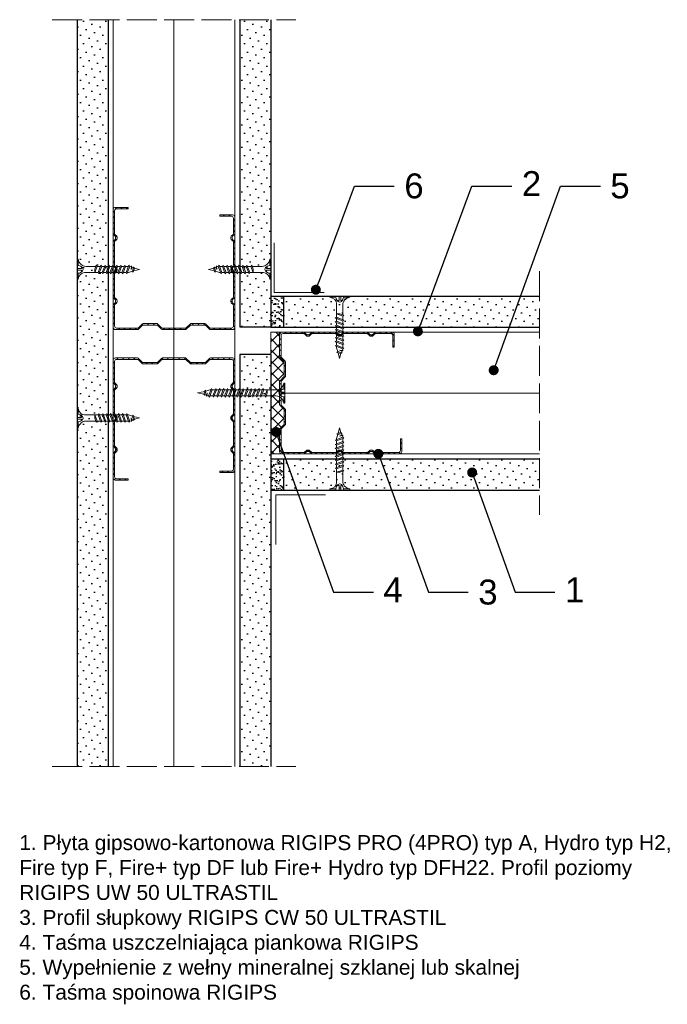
# Model space of a CAD drawing. Header units: millimetres. Extents: x 1655 to 2818, y 1257 to 1691.
# Tile 1 of 3: x 1655 to 1915, y 1296 to 1691. Entities that reach past the tile are written whole.
import ezdxf
from ezdxf import colors
from ezdxf.entities.mleader import LeaderData, LeaderLine
from ezdxf.math import Vec2, Vec3

# ---------------------------------------------------------------- set-up
doc = ezdxf.new("R2010")
doc.units = ezdxf.units.MM
doc.linetypes.add('ACAD_ISO02W100', pattern=[15, 12, -3])
for name, color, linetype, lineweight in [('_ISOVER WELNA', 7, 'BATTING', 9), ('_RIGIPS AKCESORIA', 7, 'Continuous', 18), ('_RIGIPS G-K', 7, 'Continuous', 25), ('_RIGIPS PROFIL', 7, 'Continuous', 18), ('KRESKOWANIE', 7, 'Continuous', 9), ('OPISY', 7, 'Continuous', 9), ('PRZERYWANA', 7, 'ACAD_ISO02W100', 9)]:
    doc.layers.add(name, color=color, linetype=linetype, lineweight=lineweight)
doc.styles.get("Standard").update_dxf_attribs({"font": 'arial.ttf'})
doc.linetypes.add('BATTING', pattern='A,0.00254,-2.54,[134,ltypeshp.shx,S=2.54,R=0,X=-2.54,Y=0],-5.08,[134,ltypeshp.shx,S=2.54,R=180,X=2.54,Y=0],-2.54', length=10.16254)

# ---------------------------------------------------------------- blocks, each defined once
blk = doc.blocks.new('TN 25')
at = {"layer": '_RIGIPS AKCESORIA'}
for p, q in [((0, -0.84), (0, 7.16)), ((0, 7.16), (0.46, 7.16)), ((0.46, 4.78), (0, 4.78)), ((0.46, 7.16), (0.46, 4.78)), ((1.77, 3.5), (1.77, 4.2)), ((3.02, 4.46), (8.47, 4.46)), ((7.12, 4.46), (7.12, 3.18)), ((8.03, 2.01), (7.12, 4.46)), ((8.47, 4.46), (8.79, 5)), ((9.61, 1.51), (8.47, 4.46)), ((8.79, 5), (9.93, 2.01)), ((9, 4.46), (10.1, 4.46)), ((10.1, 4.46), (10.41, 5)), ((11.23, 1.51), (10.1, 4.46)), ((10.41, 5), (11.56, 2.01)), ((10.62, 4.46), (11.67, 4.46)), ((11.67, 4.46), (11.99, 5)), ((12.81, 1.51), (11.67, 4.46)), ((11.99, 5), (13.14, 2.01)), ((12.2, 4.46), (13.21, 4.46)), ((13.21, 4.46), (13.52, 5)), ((14.34, 1.51), (13.21, 4.46)), ((13.52, 5), (14.67, 2.01)), ((13.73, 4.46), (14.8, 4.46)), ((14.8, 4.46), (15.12, 5)), ((15.94, 1.51), (14.8, 4.46)), ((15.12, 5), (16.26, 2.01)), ((15.33, 4.46), (16.42, 4.46)), ((16.42, 4.46), (16.73, 5)), ((17.55, 1.51), (16.42, 4.46)), ((16.73, 5), (17.88, 2.01)), ((16.94, 4.46), (17.99, 4.46)), ((17.99, 4.46), (18.31, 5)), ((19.13, 1.51), (17.99, 4.46)), ((18.31, 5), (19.45, 2.01)), ((18.52, 4.46), (19.68, 4.46)), ((19.68, 4.46), (20, 5)), ((20.82, 1.51), (19.68, 4.46)), ((20, 5), (21.14, 2.01)), ((20.21, 4.46), (20.7, 4.46)), ((20.7, 4.46), (22.28, 3.98)), ((22.28, 3.98), (22.56, 4.37)), ((22.7, 2.36), (22.28, 3.98)), ((22.56, 4.37), (23.03, 2.71)), ((0, 3.5), (1.77, 3.5)), ((0, 2.83), (1.77, 2.83)), ((0.46, 1.64), (0, 1.64)), ((0.46, -0.84), (0.46, 1.64)), ((1.77, 2.83), (1.77, 2.18)), ((7.49, 2.01), (3.55, 2.01)), ((7.12, 3.18), (7.65, 1.53)), ((7.65, 1.53), (8.03, 2.01)), ((9.41, 2.01), (8.03, 2.01)), ((9.93, 2.01), (9.61, 1.51)), ((11.04, 2.01), (9.93, 2.01)), ((11.56, 2.01), (11.23, 1.51)), ((12.61, 2.01), (11.56, 2.01)), ((13.14, 2.01), (12.81, 1.51)), ((14.15, 2.01), (13.14, 2.01)), ((14.67, 2.01), (14.34, 1.51)), ((15.74, 2.01), (14.67, 2.01)), ((16.26, 2.01), (15.94, 1.51)), ((17.36, 2.01), (16.26, 2.01)), ((17.88, 2.01), (17.55, 1.51)), ((18.93, 2.01), (17.88, 2.01)), ((19.45, 2.01), (19.13, 1.51)), ((19.45, 2.01), (20.62, 2.01)), ((21.14, 2.01), (20.82, 1.51)), ((21.14, 2.01), (21.81, 2.12)), ((21.85, 1.83), (21.67, 3.28)), ((21.67, 3.28), (22.14, 2.4)), ((22.14, 2.4), (21.85, 1.83)), ((22.7, 2.36), (22.14, 2.4)), ((23.03, 2.71), (22.7, 2.36)), ((22.71, 3.85), (25, 3.24)), ((25, 3.24), (23.03, 2.71)), ((0, -0.84), (0.46, -0.84))]:
    blk.add_line(p, q, dxfattribs=at)
for centre, major_axis, ratio, start_param, end_param in [((3.09, 7.67), (0.17, 3.2), 0.826134, 1.773653, 3.180586), ((-0.04, 0.9), (0, 3.93), 0.848176, -0.720942, -0.151112), ((3.37, -1.57), (0.28, 3.57), 0.832181, 0.035984, 1.430787), ((-2.73, 15.91), (0, 14.76), 0.848176, 3.399396, 3.475072), ((0.59, 4.62), (0, 2.81), 0.848176, 3.475072, 3.862535), ((1.66, 3.18), (0, 0.895), 0.848176, -1.552777, -0.720942), ((1.66, 3.18), (0, 0.895), 0.848176, 3.862535, 4.730408)]:
    blk.add_ellipse(centre, major_axis=major_axis, ratio=ratio, start_param=start_param, end_param=end_param, dxfattribs=at)
blk = doc.blocks.new('CW 50 ULTRASTIL')
h = blk.add_hatch()
h.set_pattern_fill('ANSI31', color=256, scale=0.5, style=0)
h.paths.add_polyline_path([(28.56, 40.65, -0.198912), (28.71, 41), (30.21, 42.51, 0.198912), (30.36, 42.86), (30.36, 48.45, 0.198912), (30.21, 48.8), (28.71, 50.31, -0.198912), (28.56, 50.66), (28.56, 59.85, -0.198912), (28.71, 60.2), (30.21, 61.71, 0.198912), (30.36, 62.06), (30.36, 67.65, 0.198912), (30.21, 68), (28.71, 69.51, -0.198912), (28.56, 69.86), (28.56, 78.31, -0.414214), (29.36, 79.11), (37.68, 79.11, -0.198912), (38.04, 78.96), (38.74, 78.25, 0.198912), (39.1, 78.11), (39.68, 78.11, 0.198912), (40.04, 78.25), (40.74, 78.96, -0.198912), (41.1, 79.11), (50.38, 79.11, -0.198912), (50.74, 78.96), (51.44, 78.25, 0.198912), (51.8, 78.11), (52.38, 78.11, 0.198912), (52.74, 78.25), (53.44, 78.96, -0.198912), (53.8, 79.11), (63.08, 79.11, -0.198912), (63.44, 78.96), (64.14, 78.25, 0.198912), (64.5, 78.11), (65.08, 78.11, 0.198912), (65.44, 78.25), (66.14, 78.96, -0.198912), (66.5, 79.11), (75.66, 79.11, -0.414214), (76.46, 78.31), (76.46, 73.66), (77.01, 73.66), (77.01, 78.86, 0.414214), (76.21, 79.66), (66.5, 79.66, 0.198912), (66.14, 79.51), (65.44, 78.8, -0.198912), (65.08, 78.66), (64.5, 78.66, -0.198912), (64.14, 78.8), (63.44, 79.51, 0.198912), (63.08, 79.66), (53.8, 79.66, 0.198912), (53.44, 79.51), (52.74, 78.8, -0.198912), (52.38, 78.66), (51.8, 78.66, -0.198912), (51.44, 78.8), (50.74, 79.51, 0.198912), (50.38, 79.66), (41.1, 79.66, 0.198912), (40.74, 79.51), (40.04, 78.8, -0.198912), (39.68, 78.66), (39.1, 78.66, -0.198912), (38.74, 78.8), (38.04, 79.51, 0.198912), (37.68, 79.66), (28.81, 79.66, 0.414214), (28.01, 78.86), (28.01, 69.86, 0.198912), (28.16, 69.51), (29.66, 68, -0.198912), (29.81, 67.65), (29.81, 62.06, -0.198912), (29.66, 61.71), (28.16, 60.2, 0.198912), (28.01, 59.85), (28.01, 50.66, 0.198912), (28.16, 50.31), (29.66, 48.8, -0.198912), (29.81, 48.45), (29.81, 42.86, -0.198912), (29.66, 42.51), (28.16, 41, 0.198912), (28.01, 40.65), (28.01, 31.66, 0.414214), (28.81, 30.86), (37.68, 30.86, 0.198912), (38.04, 31), (38.74, 31.71, -0.198912), (39.1, 31.86), (39.68, 31.86, -0.198912), (40.04, 31.71), (40.74, 31, 0.198912), (41.1, 30.86), (50.38, 30.86, 0.198912), (50.74, 31), (51.44, 31.71, -0.198912), (51.8, 31.86), (52.38, 31.86, -0.198912), (52.74, 31.71), (53.44, 31, 0.198912), (53.8, 30.86), (63.08, 30.86, 0.198912), (63.44, 31), (64.14, 31.71, -0.198912), (64.5, 31.86), (65.08, 31.86, -0.198912), (65.44, 31.71), (66.14, 31, 0.198912), (66.5, 30.86), (73.21, 30.86, 0.414214), (74.01, 31.66), (74.01, 36.86), (73.46, 36.86), (73.46, 32.21, -0.414214), (72.66, 31.41), (66.5, 31.41, -0.198912), (66.14, 31.55), (65.44, 32.26, 0.198912), (65.08, 32.41), (64.5, 32.41, 0.198912), (64.14, 32.26), (63.44, 31.55, -0.198912), (63.08, 31.41), (53.8, 31.41, -0.198912), (53.44, 31.55), (52.74, 32.26, 0.198912), (52.38, 32.41), (51.8, 32.41, 0.198912), (51.44, 32.26), (50.74, 31.55, -0.198912), (50.38, 31.41), (41.1, 31.41, -0.198912), (40.74, 31.55), (40.04, 32.26, 0.198912), (39.68, 32.41), (39.1, 32.41, 0.198912), (38.74, 32.26), (38.04, 31.55, -0.198912), (37.68, 31.41), (29.36, 31.41, -0.414214), (28.56, 32.21)])
at = {"layer": '_RIGIPS PROFIL'}
for p, q in [((37.68, 79.66), (28.81, 79.66)), ((37.68, 79.11), (29.36, 79.11)), ((38.04, 79.51), (38.74, 78.8)), ((40.74, 79.51), (40.04, 78.8)), ((50.38, 79.66), (41.1, 79.66)), ((50.38, 79.11), (41.1, 79.11)), ((50.74, 79.51), (51.44, 78.8)), ((53.44, 79.51), (52.74, 78.8)), ((53.8, 79.66), (63.08, 79.66)), ((53.8, 79.11), (63.08, 79.11)), ((63.44, 79.51), (64.14, 78.8)), ((66.14, 79.51), (65.44, 78.8)), ((76.21, 79.66), (66.5, 79.66)), ((75.66, 79.11), (66.5, 79.11)), ((28.01, 78.86), (28.01, 69.86)), ((28.56, 78.31), (28.56, 69.86)), ((38.04, 78.96), (38.74, 78.25)), ((39.68, 78.66), (39.1, 78.66)), ((39.68, 78.11), (39.1, 78.11)), ((40.74, 78.96), (40.04, 78.25)), ((50.74, 78.96), (51.44, 78.25)), ((52.38, 78.66), (51.8, 78.66)), ((52.38, 78.11), (51.8, 78.11)), ((53.44, 78.96), (52.74, 78.25)), ((63.44, 78.96), (64.14, 78.25)), ((65.08, 78.66), (64.5, 78.66)), ((65.08, 78.11), (64.5, 78.11)), ((66.14, 78.96), (65.44, 78.25)), ((76.46, 73.66), (76.46, 78.31)), ((77.01, 73.66), (77.01, 78.86)), ((76.46, 73.66), (77.01, 73.66)), ((29.66, 68), (28.16, 69.51)), ((30.21, 68), (28.71, 69.51)), ((29.81, 67.65), (29.81, 62.06)), ((30.36, 67.65), (30.36, 62.06)), ((28.01, 59.85), (28.01, 50.66)), ((29.66, 61.71), (28.16, 60.2)), ((28.56, 59.85), (28.56, 50.66)), ((30.21, 61.71), (28.71, 60.2)), ((29.66, 48.8), (28.16, 50.31)), ((30.21, 48.8), (28.71, 50.31)), ((29.81, 42.86), (29.81, 48.45)), ((30.36, 42.86), (30.36, 48.45)), ((28.01, 31.66), (28.01, 40.65)), ((29.66, 42.51), (28.16, 41)), ((28.56, 32.21), (28.56, 40.65)), ((30.21, 42.51), (28.71, 41)), ((73.46, 36.86), (73.46, 32.21)), ((73.46, 36.86), (74.01, 36.86)), ((74.01, 36.86), (74.01, 31.66)), ((38.04, 31.55), (38.74, 32.26)), ((38.04, 31), (38.74, 31.71)), ((39.68, 32.41), (39.1, 32.41)), ((39.68, 31.86), (39.1, 31.86)), ((40.74, 31.55), (40.04, 32.26)), ((40.74, 31), (40.04, 31.71)), ((50.74, 31.55), (51.44, 32.26)), ((50.74, 31), (51.44, 31.71)), ((52.38, 32.41), (51.8, 32.41)), ((52.38, 31.86), (51.8, 31.86)), ((53.44, 31.55), (52.74, 32.26)), ((53.44, 31), (52.74, 31.71)), ((63.44, 31.55), (64.14, 32.26)), ((63.44, 31), (64.14, 31.71)), ((65.08, 32.41), (64.5, 32.41)), ((65.08, 31.86), (64.5, 31.86)), ((66.14, 31.55), (65.44, 32.26)), ((66.14, 31), (65.44, 31.71)), ((37.68, 30.86), (28.81, 30.86)), ((37.68, 31.41), (29.36, 31.41)), ((50.38, 31.41), (41.1, 31.41)), ((50.38, 30.86), (41.1, 30.86)), ((53.8, 31.41), (63.08, 31.41)), ((53.8, 30.86), (63.08, 30.86)), ((72.66, 31.41), (66.5, 31.41)), ((73.21, 30.86), (66.5, 30.86))]:
    blk.add_line(p, q, dxfattribs=at)
for centre, radius, start, end in [((28.81, 78.86), 0.8, 90, 180), ((29.36, 78.31), 0.8, 90, 180), ((37.68, 79.16), 0.5, 45, 90), ((37.68, 78.61), 0.5, 45, 90), ((41.1, 79.16), 0.5, 90, 135), ((41.1, 78.61), 0.5, 90, 135), ((50.38, 79.16), 0.5, 45, 90), ((50.38, 78.61), 0.5, 45, 90), ((53.8, 79.16), 0.5, 90, 135), ((53.8, 78.61), 0.5, 90, 135), ((63.08, 79.16), 0.5, 45, 90), ((63.08, 78.61), 0.5, 45, 90), ((66.5, 79.16), 0.5, 90, 135), ((66.5, 78.61), 0.5, 90, 135), ((75.66, 78.31), 0.8, 0, 90), ((76.21, 78.86), 0.8, 0, 90), ((39.1, 79.16), 0.5, 225, 270), ((39.1, 78.61), 0.5, 225, 270), ((39.68, 79.16), 0.5, 270, 315), ((39.68, 78.61), 0.5, 270, 315), ((51.8, 79.16), 0.5, 225, 270), ((51.8, 78.61), 0.5, 225, 270), ((52.38, 79.16), 0.5, 270, 315), ((52.38, 78.61), 0.5, 270, 315), ((64.5, 79.16), 0.5, 225, 270), ((64.5, 78.61), 0.5, 225, 270), ((65.08, 79.16), 0.5, 270, 315), ((65.08, 78.61), 0.5, 270, 315), ((28.51, 69.86), 0.5, 180, 225), ((29.06, 69.86), 0.5, 180, 225), ((29.31, 67.65), 0.5, 0, 45), ((29.86, 67.65), 0.5, 0, 45), ((28.51, 59.85), 0.5, 135, 180), ((29.06, 59.85), 0.5, 135, 180), ((29.31, 62.06), 0.5, 315, 0), ((29.86, 62.06), 0.5, 315, 0), ((28.51, 50.66), 0.5, 180, 225), ((29.06, 50.66), 0.5, 180, 225), ((29.31, 48.45), 0.5, 0, 45), ((29.86, 48.45), 0.5, 0, 45), ((28.51, 40.65), 0.5, 135, 180), ((29.06, 40.65), 0.5, 135, 180), ((29.31, 42.86), 0.5, 315, 0), ((29.86, 42.86), 0.5, 315, 0), ((28.81, 31.66), 0.8, 180, 270), ((29.36, 32.21), 0.8, 180, 270), ((39.1, 31.91), 0.5, 90, 135), ((39.1, 31.36), 0.5, 90, 135), ((39.68, 31.91), 0.5, 45, 90), ((39.68, 31.36), 0.5, 45, 90), ((51.8, 31.91), 0.5, 90, 135), ((51.8, 31.36), 0.5, 90, 135), ((52.38, 31.91), 0.5, 45, 90), ((52.38, 31.36), 0.5, 45, 90), ((64.5, 31.91), 0.5, 90, 135), ((64.5, 31.36), 0.5, 90, 135), ((65.08, 31.91), 0.5, 45, 90), ((65.08, 31.36), 0.5, 45, 90), ((72.66, 32.21), 0.8, 270, 0), ((73.21, 31.66), 0.8, 270, 0), ((37.68, 31.91), 0.5, 270, 315), ((37.68, 31.36), 0.5, 270, 315), ((41.1, 31.91), 0.5, 225, 270), ((41.1, 31.36), 0.5, 225, 270), ((50.38, 31.91), 0.5, 270, 315), ((50.38, 31.36), 0.5, 270, 315), ((53.8, 31.91), 0.5, 225, 270), ((53.8, 31.36), 0.5, 225, 270), ((63.08, 31.91), 0.5, 270, 315), ((63.08, 31.36), 0.5, 270, 315), ((66.5, 31.91), 0.5, 225, 270), ((66.5, 31.36), 0.5, 225, 270)]:
    blk.add_arc(centre, radius, start, end, dxfattribs=at)
blk = doc.blocks.new('TN 35')
at = {"layer": '_RIGIPS AKCESORIA'}
for p, q in [((0, -0.84), (0, 7.16)), ((0, 7.16), (0.46, 7.16)), ((0.46, 4.78), (0, 4.78)), ((0.46, 7.16), (0.46, 4.78)), ((1.77, 3.5), (1.77, 4.2)), ((3.02, 4.46), (8.47, 4.46)), ((7.12, 4.46), (7.12, 3.18)), ((8.03, 2.01), (7.12, 4.46)), ((8.47, 4.46), (8.79, 5)), ((9.61, 1.51), (8.47, 4.46)), ((8.79, 5), (9.93, 2.01)), ((9, 4.46), (10.1, 4.46)), ((10.1, 4.46), (10.41, 5)), ((11.23, 1.51), (10.1, 4.46)), ((10.41, 5), (11.56, 2.01)), ((10.62, 4.46), (11.67, 4.46)), ((11.67, 4.46), (11.99, 5)), ((12.81, 1.51), (11.67, 4.46)), ((11.99, 5), (13.14, 2.01)), ((12.2, 4.46), (13.21, 4.46)), ((13.21, 4.46), (13.52, 5)), ((14.34, 1.51), (13.21, 4.46)), ((13.52, 5), (14.67, 2.01)), ((13.73, 4.46), (14.8, 4.46)), ((14.8, 4.46), (15.12, 5)), ((15.94, 1.51), (14.8, 4.46)), ((15.12, 5), (16.26, 2.01)), ((15.33, 4.46), (16.42, 4.46)), ((16.42, 4.46), (16.73, 5)), ((17.55, 1.51), (16.42, 4.46)), ((16.73, 5), (17.88, 2.01)), ((16.94, 4.46), (17.99, 4.46)), ((17.99, 4.46), (18.31, 5)), ((19.13, 1.51), (17.99, 4.46)), ((18.31, 5), (19.45, 2.01)), ((18.52, 4.46), (19.57, 4.46)), ((19.57, 4.46), (19.88, 5)), ((20.7, 1.51), (19.57, 4.46)), ((19.88, 5), (21.03, 2.01)), ((20.09, 4.46), (21.14, 4.46)), ((21.14, 4.46), (21.46, 5)), ((22.28, 1.51), (21.14, 4.46)), ((21.46, 5), (22.6, 2.01)), ((21.67, 4.46), (22.72, 4.46)), ((22.72, 4.46), (23.03, 5)), ((23.85, 1.51), (22.72, 4.46)), ((23.03, 5), (24.18, 2.01)), ((23.24, 4.46), (24.29, 4.46)), ((24.29, 4.46), (24.61, 5)), ((25.43, 1.51), (24.29, 4.46)), ((24.61, 5), (25.75, 2.01)), ((24.81, 4.46), (25.87, 4.46)), ((25.87, 4.46), (26.18, 5)), ((27, 1.51), (25.87, 4.46)), ((26.18, 5), (27.33, 2.01)), ((26.39, 4.46), (27.44, 4.46)), ((27.44, 4.46), (27.76, 5)), ((28.58, 1.51), (27.44, 4.46)), ((27.76, 5), (28.9, 2.01)), ((27.96, 4.46), (29.13, 4.46)), ((29.13, 4.46), (29.45, 5)), ((30.27, 1.51), (29.13, 4.46)), ((29.45, 5), (30.59, 2.01)), ((29.65, 4.46), (30.15, 4.46)), ((30.15, 4.46), (31.73, 3.98)), ((31.73, 3.98), (32.01, 4.37)), ((32.15, 2.36), (31.73, 3.98)), ((32.01, 4.37), (32.48, 2.71)), ((0, 3.5), (1.77, 3.5)), ((0, 2.83), (1.77, 2.83)), ((0.46, 1.64), (0, 1.64)), ((0.46, -0.84), (0.46, 1.64)), ((1.77, 2.83), (1.77, 2.18)), ((7.49, 2.01), (3.55, 2.01)), ((7.12, 3.18), (7.65, 1.53)), ((7.65, 1.53), (8.03, 2.01)), ((9.41, 2.01), (8.03, 2.01)), ((9.93, 2.01), (9.61, 1.51)), ((11.04, 2.01), (9.93, 2.01)), ((11.56, 2.01), (11.23, 1.51)), ((12.61, 2.01), (11.56, 2.01)), ((13.14, 2.01), (12.81, 1.51)), ((14.15, 2.01), (13.14, 2.01)), ((14.67, 2.01), (14.34, 1.51)), ((15.74, 2.01), (14.67, 2.01)), ((16.26, 2.01), (15.94, 1.51)), ((17.36, 2.01), (16.26, 2.01)), ((17.88, 2.01), (17.55, 1.51)), ((18.93, 2.01), (17.84, 2.01)), ((19.45, 2.01), (19.13, 1.51)), ((20.51, 2.01), (19.41, 2.01)), ((21.03, 2.01), (20.7, 1.51)), ((22.08, 2.01), (20.99, 2.01)), ((22.6, 2.01), (22.28, 1.51)), ((23.66, 2.01), (22.56, 2.01)), ((24.18, 2.01), (23.85, 1.51)), ((25.23, 2.01), (24.14, 2.01)), ((25.75, 2.01), (25.43, 1.51)), ((26.81, 2.01), (25.71, 2.01)), ((27.33, 2.01), (27, 1.51)), ((28.38, 2.01), (27.33, 2.01)), ((28.9, 2.01), (28.58, 1.51)), ((28.9, 2.01), (30.07, 2.01)), ((30.59, 2.01), (30.27, 1.51)), ((30.59, 2.01), (31.26, 2.12)), ((31.3, 1.83), (31.12, 3.28)), ((31.12, 3.28), (31.59, 2.4)), ((31.59, 2.4), (31.3, 1.83)), ((32.15, 2.36), (31.59, 2.4)), ((32.48, 2.71), (32.15, 2.36)), ((32.16, 3.85), (35, 3.24)), ((35, 3.24), (32.48, 2.71)), ((0, -0.84), (0.46, -0.84))]:
    blk.add_line(p, q, dxfattribs=at)
for centre, major_axis, ratio, start_param, end_param in [((3.09, 7.67), (0.17, 3.2), 0.826134, 1.773653, 3.180586), ((-0.04, 0.9), (0, 3.93), 0.848176, -0.720942, -0.151112), ((3.37, -1.57), (0.28, 3.57), 0.832181, 0.035984, 1.430787), ((-2.73, 15.91), (0, 14.76), 0.848176, 3.399396, 3.475072), ((0.59, 4.62), (0, 2.81), 0.848176, 3.475072, 3.862535), ((1.66, 3.18), (0, 0.895), 0.848176, -1.552777, -0.720942), ((1.66, 3.18), (0, 0.895), 0.848176, 3.862535, 4.730408)]:
    blk.add_ellipse(centre, major_axis=major_axis, ratio=ratio, start_param=start_param, end_param=end_param, dxfattribs=at)
blk = doc.blocks.new('_Dot')
at = {"color": 0, "linetype": 'ByBlock', "lineweight": -2}
blk.add_line((-0.5, 0), (-1, 0), dxfattribs=at)
at = {"color": 0, "linetype": 'ByBlock', "const_width": 0.5}
blk.add_lwpolyline([(-0.25, 0, 1), (0.25, 0, 1)], format="xyb", close=True, dxfattribs=at)

msp = doc.modelspace()

# ---------------------------------------------------------------- hatches: boundary and pattern name
at = {"layer": '_RIGIPS G-K'}
h = msp.add_hatch(dxfattribs=at)
h.set_pattern_fill('DOTS', color=256, scale=2, angle=45, style=0)
h.set_pattern_definition([(45, (-0.9, 0), (-1.122532, 3.367596), [0, -3.175])])
h.paths.add_polyline_path([(1690.6, 1691.17), (1678.1, 1691.17), (1678.1, 1391.56), (1690.6, 1391.56)])
h = msp.add_hatch(dxfattribs=at)
h.set_pattern_fill('DOTS', color=256, scale=2, angle=45, style=0)
h.set_pattern_definition([(45, (0.9, 0), (-1.122532, 3.367596), [0, -3.175])])
h.paths.add_polyline_path([(1743.4, 1567.76), (1755.9, 1567.76), (1755.9, 1691.17), (1743.4, 1691.17)])
h.paths.add_polyline_path([(1755.9, 1556.86), (1743.4, 1556.86), (1743.4, 1391.56), (1755.9, 1391.56)])
h = msp.add_hatch(dxfattribs=at)
h.set_pattern_fill('AR-SAND', color=256, scale=0.05, style=0)
h.set_pattern_definition([(37.5, (0.9, 0.9), (-0.0800016, 2.4470662), [0, -1.9304, 0, -2.159, 0, -2.06375]), (7.5, (0.9, 0.9), (2.2476164, 3.5841255), [0, -1.0414, 0, -1.7399, 0, -0.66675]), (327.5, (-0.662, 0.9), (3.9549619, 0.007186), [0, -0.635, 0, -2.286, 0, -2.9845]), (317.5, (-0.662, 0.9), (3.8177823, 1.1146466), [0, -0.3175, 0, -1.4986, 0, -1.7145])])
h.paths.add_polyline_path([(1760.9, 1580.26), (1755.9, 1580.26), (1755.9, 1567.76), (1760.9, 1567.76)])
h = msp.add_hatch(dxfattribs=at)
h.set_pattern_fill('DOTS', color=256, scale=2, angle=45, style=0)
h.set_pattern_definition([(45, (0.9, 0.9), (-1.122532, 3.367596), [0, -3.175])])
h.paths.add_polyline_path([(1863.7, 1580.26), (1760.9, 1580.26), (1760.9, 1567.76), (1863.7, 1567.76)])
h = msp.add_hatch(dxfattribs=at)
h.set_pattern_fill('AR-SAND', color=256, scale=0.05, style=0)
h.set_pattern_definition([(37.5, (0.9, -0.9), (-0.0800016, 2.4470662), [0, -1.9304, 0, -2.159, 0, -2.06375]), (7.5, (0.9, -0.9), (2.2476164, 3.5841255), [0, -1.0414, 0, -1.7399, 0, -0.66675]), (327.5, (-0.662, -0.9), (3.9549619, 0.007186), [0, -0.635, 0, -2.286, 0, -2.9845]), (317.5, (-0.662, -0.9), (3.8177823, 1.1146466), [0, -0.3175, 0, -1.4986, 0, -1.7145])])
h.paths.add_polyline_path([(1760.9, 1514.96), (1755.9, 1514.96), (1755.9, 1502.46), (1760.9, 1502.46)])
h = msp.add_hatch(dxfattribs=at)
h.set_pattern_fill('DOTS', color=256, scale=2, angle=45, style=0)
h.set_pattern_definition([(45, (0.9, -0.9), (-1.122532, 3.367596), [0, -3.175])])
h.paths.add_polyline_path([(1863.7, 1514.96), (1760.9, 1514.96), (1760.9, 1502.46), (1863.7, 1502.46)])
at = {"layer": 'KRESKOWANIE'}
h = msp.add_hatch(dxfattribs=at)
h.set_pattern_fill('ANSI37', color=256, style=0)
h.set_pattern_definition([(45, (0.9, 0), (-2.245064, 2.245064), []), (135, (0.9, 0), (-2.245064, -2.245064), [])])
h.paths.add_polyline_path([(1759.4, 1545.96, -0.198912), (1759.54, 1546.31), (1761.05, 1547.82, 0.198912), (1761.2, 1548.17), (1761.2, 1553.76, 0.198912), (1761.05, 1554.11), (1759.54, 1555.62, -0.198912), (1759.4, 1555.97), (1759.4, 1564.96, -0.414214), (1760.2, 1565.76), (1755.9, 1565.76), (1755.9, 1516.96), (1760.2, 1516.96, -0.414214), (1759.4, 1517.76), (1759.4, 1526.76, -0.198912), (1759.54, 1527.11), (1761.05, 1528.62, 0.198912), (1761.2, 1528.97), (1761.2, 1534.56, 0.198912), (1761.05, 1534.91), (1759.54, 1536.42, -0.198912), (1759.4, 1536.77)])

# ---------------------------------------------------------------- linework, layer by layer
at = {"layer": '_ISOVER WELNA', "ltscale": 2.4}
for p, q in [((1717, 1691.17), (1717, 1391.56)), ((1863.7, 1541.36), (1759.95, 1541.36))]:
    msp.add_line(p, q, dxfattribs=at)
at = {"layer": '_RIGIPS AKCESORIA'}
for points in [[(1757.25, 1601.65), (1757.25, 1581.65), (1777.25, 1581.65)], [(1757.81, 1480.59), (1757.81, 1500.59), (1777.81, 1500.59)]]:
    msp.add_lwpolyline(points, dxfattribs=at)
at = {"layer": '_RIGIPS G-K'}
for p, q in [((1678.1, 1691.17), (1678.1, 1391.56)), ((1690.6, 1691.17), (1690.6, 1391.56)), ((1743.4, 1691.17), (1743.4, 1567.76)), ((1755.9, 1691.17), (1755.9, 1567.76)), ((1755.9, 1580.26), (1863.7, 1580.26)), ((1760.9, 1580.26), (1760.9, 1567.76)), ((1755.9, 1567.76), (1743.4, 1567.76)), ((1755.9, 1567.76), (1863.7, 1567.76)), ((1755.9, 1556.86), (1743.4, 1556.86)), ((1743.4, 1556.86), (1743.4, 1391.56)), ((1755.9, 1556.86), (1755.9, 1391.56)), ((1755.9, 1514.96), (1863.7, 1514.96)), ((1760.9, 1514.96), (1760.9, 1502.46)), ((1755.9, 1502.46), (1863.7, 1502.46))]:
    msp.add_line(p, q, dxfattribs=at)
at = {"layer": '_RIGIPS PROFIL'}
for p, q in [((1692.6, 1691.17), (1692.6, 1391.56)), ((1741.4, 1691.17), (1741.4, 1391.56)), ((1760.2, 1565.76), (1863.7, 1565.76)), ((1760.2, 1516.96), (1863.7, 1516.96))]:
    msp.add_line(p, q, dxfattribs=at)
at = {"layer": 'KRESKOWANIE'}
for p, q in [((1760.2, 1565.76), (1755.9, 1565.76)), ((1755.9, 1556.86), (1755.9, 1565.76)), ((1760.2, 1516.96), (1755.9, 1516.96))]:
    msp.add_line(p, q, dxfattribs=at)
at = {"layer": 'PRZERYWANA'}
for p, q in [((1668.1, 1691.17), (1765.9, 1691.17)), ((1863.7, 1590.26), (1863.7, 1492.46)), ((1668.1, 1391.56), (1765.9, 1391.56))]:
    msp.add_line(p, q, dxfattribs=at)

# ---------------------------------------------------------------- block references
at = {"layer": '_RIGIPS AKCESORIA', "xscale": -1}
for p, rotation in [((1678.1, 1594.19), 180), ((1786.72, 1580.26), 90)]:
    msp.add_blockref('TN 25', p, dxfattribs=dict(at, rotation=rotation))
at = {"layer": '_RIGIPS AKCESORIA'}
for p, rotation in [((1755.9, 1594.19), 180), ((1786.72, 1502.46), 90)]:
    msp.add_blockref('TN 25', p, dxfattribs=dict(at, rotation=rotation))
at = {"layer": '_RIGIPS AKCESORIA', "xscale": -1}
msp.add_blockref('TN 35', (1761.5, 1538.2), dxfattribs=at)
at = {"layer": '_RIGIPS AKCESORIA'}
msp.add_blockref('TN 25', (1678.1, 1528.12), dxfattribs=at)
at = {"layer": '_RIGIPS PROFIL', "rotation": 90}
msp.add_blockref('CW 50 ULTRASTIL', (1772.25, 1538.85), dxfattribs=at)
at = {"layer": '_RIGIPS PROFIL', "xscale": -1}
for p, rotation in [((1731.39, 1596.62), 180), ((1772.25, 1583.45), 90)]:
    msp.add_blockref('CW 50 ULTRASTIL', p, dxfattribs=dict(at, rotation=rotation))

# ---------------------------------------------------------------- texts
at = {"insert": (1654.92, 1363.99), "char_height": 6, "width": 261.2013, "attachment_point": 1}
msp.add_mtext('1. Płyta gipsowo-kartonowa RIGIPS PRO (4PRO) typ A, Hydro typ H2, Fire typ F, Fire+ typ DF lub Fire+ Hydro typ DFH22. Profil poziomy RIGIPS UW 50 ULTRASTIL\\P3. Profil słupkowy RIGIPS CW 50 ULTRASTIL\\P4. Taśma uszczelniająca piankowa RIGIPS\\P5. Wypełnienie z wełny mineralnej szklanej lub skalnej\\P6. Taśma spoinowa RIGIPS', dxfattribs=at)

# ---------------------------------------------------------------- leaders
at = {"layer": 'OPISY'}
ml = msp.add_multileader_mtext('Standard', dxfattribs=at)
ml.set_content('6', color=256)
ml.set_leader_properties()
ml.set_arrow_properties(name='DOT')
ml.build(insert=Vec2(0, 0))
ctx = ml.context
ctx.base_point, ctx.char_height, ctx.landing_gap_size, ctx.plane_origin = Vec3(1805.42, 1624.4), 10, 4, Vec3(1612.83, 1768.06)
notes = []
notes.append((ctx, [(0, (1, 1, 0), (1789.42, 1624.4), (1, 0), 16, [(0, [(1773.93, 1582.82)], 0, [])])]))
ctx.mtext.insert, ctx.mtext.flow_direction = Vec3(1809.42, 1629.49), 5
ml = msp.add_multileader_mtext('Standard', dxfattribs=at)
ml.set_content('2', color=256)
ml.set_leader_properties()
ml.set_arrow_properties(name='DOT')
ml.build(insert=Vec2(0, 0))
ctx = ml.context
ctx.base_point, ctx.char_height, ctx.landing_gap_size, ctx.plane_origin = Vec3(1852.58, 1624.4), 10, 4, Vec3(1659.99, 1768.06)
notes.append((ctx, [(0, (1, 1, 0), (1836.58, 1624.4), (1, 0), 16, [(0, [(1814.87, 1566.12)], 0, [])])]))
ctx.mtext.insert, ctx.mtext.flow_direction = Vec3(1856.58, 1630.4), 5
ml = msp.add_multileader_mtext('Standard', dxfattribs=at)
ml.set_content('5', color=256)
ml.set_leader_properties()
ml.set_arrow_properties(name='DOT')
ml.build(insert=Vec2(0, 0))
ctx = ml.context
ctx.base_point, ctx.char_height, ctx.landing_gap_size, ctx.plane_origin = Vec3(1888.09, 1624.4), 10, 4, Vec3(1695.5, 1768.06)
notes.append((ctx, [(0, (1, 1, 0), (1872.09, 1624.4), (1, 0), 16, [(0, [(1845.3, 1550.52)], 0, [])])]))
ctx.mtext.insert, ctx.mtext.flow_direction = Vec3(1892.09, 1629.49), 5
ml = msp.add_multileader_mtext('Standard', dxfattribs=at)
ml.set_content('4', color=256)
ml.set_leader_properties()
ml.set_arrow_properties(name='DOT')
ml.build(insert=Vec2(0, 0))
ctx = ml.context
ctx.base_point, ctx.char_height, ctx.landing_gap_size, ctx.plane_origin = Vec3(1797.02, 1461.43), 10, 4, Vec3(1604.43, 1317.77)
notes.append((ctx, [(0, (1, 1, 0), (1781.02, 1461.43), (1, 0), 16, [(0, [(1757.92, 1525.77)], 0, [])])]))
ctx.mtext.insert, ctx.mtext.flow_direction = Vec3(1801.02, 1467.43), 5
ml = msp.add_multileader_mtext('Standard', dxfattribs=at)
ml.set_content('3', color=256)
ml.set_leader_properties()
ml.set_arrow_properties(name='DOT')
ml.build(insert=Vec2(0, 0))
ctx = ml.context
ctx.base_point, ctx.char_height, ctx.landing_gap_size, ctx.plane_origin = Vec3(1835.09, 1461.43), 10, 4, Vec3(1642.5, 1317.77)
notes.append((ctx, [(0, (1, 1, 0), (1819.09, 1461.43), (1, 0), 16, [(0, [(1799, 1516.96)], 0, [])])]))
ctx.mtext.insert, ctx.mtext.flow_direction = Vec3(1839.09, 1466.52), 5
ml = msp.add_multileader_mtext('Standard', dxfattribs=at)
ml.set_content('1', color=256)
ml.set_leader_properties()
ml.set_arrow_properties(name='DOT')
ml.build(insert=Vec2(0, 0))
ctx = ml.context
ctx.base_point, ctx.char_height, ctx.landing_gap_size, ctx.plane_origin = Vec3(1869.86, 1461.43), 10, 4, Vec3(1677.27, 1317.77)
notes.append((ctx, [(0, (1, 1, 0), (1853.86, 1461.43), (1, 0), 16, [(0, [(1836.65, 1509.48)], 0, [])])]))
ctx.mtext.insert, ctx.mtext.flow_direction = Vec3(1873.86, 1467.43), 5
for ctx, leaders in notes:
    for number, flags, end, landing, length, lines in leaders:
        leader = LeaderData()
        leader.index, (leader.has_last_leader_line, leader.has_dogleg_vector, leader.attachment_direction) = number, flags
        leader.last_leader_point, leader.dogleg_vector, leader.dogleg_length = Vec3(end), Vec3(landing), length
        for number, points, colour, breaks in lines:
            line = LeaderLine()
            line.index, line.vertices, line.color, line.breaks = number, Vec3.list(points), colors.encode_raw_color(colour), breaks
            leader.lines.append(line)
        ctx.leaders.append(leader)

doc.saveas('drawing.dxf')
